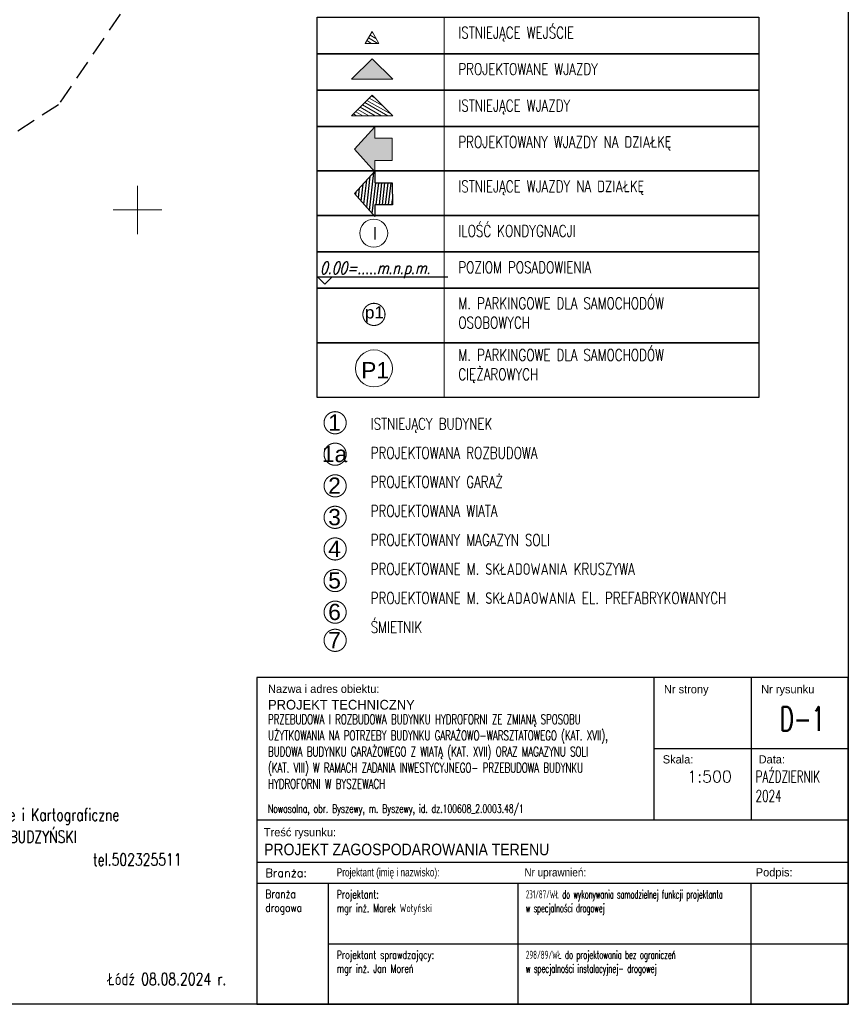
# Model space of a CAD drawing. Header units: centimetres. Extents: x 7405971 to 7406611, y 5745066 to 5745352.
# Tile 3 of 20: x 7406138 to 7406223, y 5745068 to 5745170. Entities that reach past the tile are written whole.
import ezdxf
from ezdxf.enums import TextEntityAlignment as Align

# ---------------------------------------------------------------- set-up
doc = ezdxf.new("R2010")
doc.units = ezdxf.units.CM
doc.header["$LTSCALE"] = 2
doc.header["$MEASUREMENT"] = 0
doc.linetypes.add('0', pattern=[1.5, 1, -0.5])
for name, color, linetype in [('A-OPISY', 70, 'Continuous'), ('final', 7, 'Continuous'), ('MDCP_nowa', 7, 'Continuous'), ('PROJ_RZEDNE', 7, 'Continuous'), ('SIATKA', 7, 'Continuous'), ('zakres', 7, '0')]:
    doc.layers.add(name, color=color, linetype=linetype)
for name, color, linetype, lineweight in [('A-teksty', 7, 'Continuous', 18), ('A-TEXT', 7, 'Continuous', 9), ('A-TEXT-OPIS_500', 7, 'Continuous', 9), ('OPISY', 70, 'Continuous', 18)]:
    doc.layers.add(name, color=color, linetype=linetype, lineweight=lineweight)
doc.layers.add('CKPOM_POWIERZ', color=1, linetype='Continuous', plot=False)
doc.styles.add('ASA_OPIS_500', font='simplex.shx', dxfattribs={"width": 0.6, "height": 125})
doc.styles.add('RomanS', font='romans.shx', dxfattribs={"width": 0.75})
doc.styles.add('STYL_ARIAL', font='simplex', dxfattribs={"width": 0.75, "oblique": 0.1})
doc.styles.add('XREF-KLA-LEGEND$0$STAMP', font='ARIAL.TTF')

# ---------------------------------------------------------------- blocks, each defined once
blk = doc.blocks.new('SS')
blk.add_hatch(color=256).paths.add_polyline_path([(0, 0), (2.08, 2.31), (2.08, 1.12), (3.89, 1.12), (3.89, -1.17), (2.08, -1.17), (2.08, -2.36)])
for p, q in [((0, 0), (2.08, 2.31)), ((2.08, 2.31), (2.08, 1.12)), ((2.08, 1.12), (3.89, 1.12)), ((3.89, 1.12), (3.89, -1.17)), ((2.08, -2.36), (0, 0)), ((3.89, -1.17), (2.08, -1.17)), ((2.08, -1.17), (2.08, -2.36))]:
    blk.add_line(p, q)
blk = doc.blocks.new('A$7E87199A117B')
h = blk.add_hatch()
h.set_pattern_fill('ANSI31', color=256, scale=0.1, angle=340.2163, style=0)
h.set_pattern_definition([(25.2163427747, (-8149700.79815, -3160007.95723), (-0.135266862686, 0.287244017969), [])])
h.paths.add_polyline_path([(0.91, 3.01), (-0.1, 2.39), (-1.05, 3.93), (-3, 2.72), (-2.05, 1.18), (-3.06, 0.56), (0, 0)])
for p, q in [((-3, 2.72), (-1.05, 3.93)), ((-1.05, 3.93), (-0.1, 2.39)), ((-2.05, 1.18), (-3, 2.72)), ((-0.1, 2.39), (0.91, 3.01)), ((0.91, 3.01), (0, 0)), ((-3.06, 0.56), (-2.05, 1.18)), ((0, 0), (-3.06, 0.56))]:
    blk.add_line(p, q)
blk = doc.blocks.new('A$7E8815FB1995')
at = {"layer": 'SIATKA', "color": 7, "lineweight": 18}
for p, q in [((50, -152.5), (50, -147.5)), ((47.5, -150), (52.5, -150))]:
    blk.add_line(p, q, dxfattribs=at)
at = {"layer": 'zakres', "color": 7, "linetype": '0', "lineweight": 25}
for p, q in [((97.09, -57.81), (41.83, -139.14)), ((41.83, -139.14), (-62.97, -207.44))]:
    blk.add_line(p, q, dxfattribs=at)
at = {"layer": 'final', "color": 7, "style": 'STYL_ARIAL', "width": 0.75}
for s, p in [('Usługi Geodezyjne i Kartograficzne', (26.06, -211.86)), ('STANISŁAW BUDZYŃSKI', (29.09, -214.14))]:
    blk.add_text(s, height=1.25, dxfattribs=at).set_placement(p, align=Align.TOP_LEFT)
for s, p in [('tel.502325511', (45.39, -216.5)), ('Łódź 08.08.2024 r.', (46.92, -228.85))]:
    blk.add_text(s, height=1.25, rotation=0.0573, dxfattribs=at).set_placement(p, align=Align.TOP_LEFT)
blk = doc.blocks.new('A$7E89118322837E')
at = {"layer": 'OPISY', "linetype": 'ByBlock', "transparency": 33554687}
h = blk.add_hatch(dxfattribs=at)
h.set_pattern_fill('ANSI31', color=256, scale=0.1, angle=70.3847, style=0)
h.set_pattern_definition([(115.384699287, (-7406002.2947, -5745279.83043), (-0.286845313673, -0.136110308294), [])])
h.paths.add_polyline_path([(-0.13, -1.39), (-1.27, -0.58), (0, 0)])
at = {"layer": 'OPISY', "linetype": 'ByBlock'}
blk.add_lwpolyline([(-1.27, -0.58), (-0.13, -1.39), (0, 0), (-1.27, -0.58)], close=True, dxfattribs=at)

msp = doc.modelspace()

# ---------------------------------------------------------------- hatches: boundary and pattern name
at = {"layer": 'OPISY', "linetype": 'ByBlock', "transparency": 33554687}
msp.add_hatch(color=256, dxfattribs=at).paths.add_polyline_path([(7406172.11825, 5745163.49252), (7406176.36089, 5745163.49252), (7406174.23957, 5745165.61384)])
h = msp.add_hatch(dxfattribs=at)
h.set_pattern_fill('ANSI31', color=256, scale=0.1, angle=105.3340524, style=0)
h.set_pattern_definition([(150.3340524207, (14679153.5676, 896755.4046), (-0.157144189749, -0.275883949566), [])])
h.paths.add_polyline_path([(7406172.11825, 5745159.73108), (7406176.36089, 5745159.73108), (7406174.23957, 5745161.8524)])

# ---------------------------------------------------------------- linework, layer by layer
for p, q in [((7406203.34366, 5745101.70216), (7406203.34366, 5745086.97404)), ((7406213.381, 5745101.70216), (7406213.381, 5745086.97404)), ((7406162.32147, 5745086.97404), (7406223.41834, 5745086.97404)), ((7406162.32147, 5745082.60997), (7406223.41834, 5745082.60997)), ((7406162.32147, 5745080.42794), (7406223.41834, 5745080.42794)), ((7406162.32147, 5745080.42794), (7406223.41834, 5745080.42794)), ((7406169.74038, 5745067.92794), (7406169.74038, 5745080.42794)), ((7406189.30631, 5745067.92794), (7406189.30631, 5745080.42794)), ((7406213.381, 5745067.92794), (7406213.381, 5745080.42794)), ((7406169.74038, 5745074.17794), (7406223.41834, 5745074.17794))]:
    msp.add_line(p, q)
at = {"lineweight": 30}
msp.add_lwpolyline([(7406162.32147, 5745067.92794), (7406223.41834, 5745067.92794), (7406223.41834, 5745101.70216), (7406162.32147, 5745101.70216)], close=True, dxfattribs=at)
msp.add_lwpolyline([(7406223.41834, 5745094.3381), (7406203.34366, 5745094.3381)])
at = {"layer": 'A-OPISY', "color": 7, "linetype": 'Continuous'}
for points in [[(7406168.56807, 5745169.89832), (7406214.17406, 5745169.89832), (7406214.17406, 5745166.13687), (7406168.56807, 5745166.13687)], [(7406168.56807, 5745166.13687), (7406214.17406, 5745166.13687), (7406214.17406, 5745162.37543), (7406168.56807, 5745162.37543)], [(7406168.56807, 5745166.13687), (7406214.17406, 5745166.13687), (7406214.17406, 5745162.37543), (7406168.56807, 5745162.37543)], [(7406168.56807, 5745162.37543), (7406214.17406, 5745162.37543), (7406214.17406, 5745158.61399), (7406168.56807, 5745158.61399)], [(7406168.56807, 5745158.61399), (7406214.17406, 5745158.61399), (7406214.17406, 5745154.0214), (7406168.56807, 5745154.0214)], [(7406168.56807, 5745154.0214), (7406214.17406, 5745154.0214), (7406214.17406, 5745149.4288), (7406168.56807, 5745149.4288)], [(7406168.56807, 5745149.4288), (7406214.17406, 5745149.4288), (7406214.17406, 5745145.66736), (7406168.56807, 5745145.66736)], [(7406168.56807, 5745145.66736), (7406214.17406, 5745145.66736), (7406214.17406, 5745141.90592), (7406168.56807, 5745141.90592)], [(7406168.56807, 5745141.90592), (7406214.17406, 5745141.90592), (7406214.17406, 5745136.26375), (7406168.56807, 5745136.26375)], [(7406168.56807, 5745136.26375), (7406214.17406, 5745136.26375), (7406214.17406, 5745130.62159), (7406168.56807, 5745130.62159)]]:
    msp.add_lwpolyline(points, close=True, dxfattribs=at)
at = {"layer": 'A-TEXT', "color": 7}
for points in [[(7406168.56807, 5745169.89832), (7406181.69141, 5745169.89832), (7406181.69141, 5745166.13687), (7406168.56807, 5745166.13687)], [(7406168.56807, 5745166.13687), (7406181.69141, 5745166.13687), (7406181.69141, 5745162.37543), (7406168.56807, 5745162.37543)], [(7406168.56807, 5745166.13687), (7406181.69141, 5745166.13687), (7406181.69141, 5745162.37543), (7406168.56807, 5745162.37543)], [(7406168.56807, 5745162.37543), (7406181.69141, 5745162.37543), (7406181.69141, 5745158.61399), (7406168.56807, 5745158.61399)], [(7406168.56807, 5745158.61399), (7406181.69141, 5745158.61399), (7406181.69141, 5745154.0214), (7406168.56807, 5745154.0214)], [(7406168.56807, 5745154.0214), (7406181.69141, 5745154.0214), (7406181.69141, 5745149.4288), (7406168.56807, 5745149.4288)], [(7406168.56807, 5745149.4288), (7406181.69141, 5745149.4288), (7406181.69141, 5745145.66736), (7406168.56807, 5745145.66736)], [(7406168.56807, 5745145.66736), (7406181.69141, 5745145.66736), (7406181.69141, 5745141.90592), (7406168.56807, 5745141.90592)], [(7406168.56807, 5745141.90592), (7406181.69141, 5745141.90592), (7406181.69141, 5745136.26375), (7406168.56807, 5745136.26375)], [(7406168.56807, 5745136.26375), (7406181.69141, 5745136.26375), (7406181.69141, 5745130.62159), (7406168.56807, 5745130.62159)]]:
    msp.add_lwpolyline(points, close=True, dxfattribs=at)
at = {"layer": 'A-TEXT', "ltscale": 10, "const_width": 0.10976, "elevation": -10.12}
for points in [[(7406173.74438, 5745138.27773, -1.33748273), (7406175.48874, 5745139.61044, -0.747673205), (7406173.74438, 5745138.27773, -1.33748273)], [(7406169.7309, 5745104.61205, -1.33748273), (7406171.4834, 5745105.93404, -0.747673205), (7406169.7309, 5745104.61205, -1.33748273)]]:
    msp.add_lwpolyline(points, format="xyb", dxfattribs=at)
at = {"layer": 'A-TEXT', "ltscale": 10, "const_width": 0.10976}
for points in [[(7406169.7309, 5745127.08883, -1.33748273), (7406171.4834, 5745128.41082, -0.747673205), (7406169.7309, 5745127.08883, -1.33748273)], [(7406169.7309, 5745123.83752, -1.33748273), (7406171.4834, 5745125.15951, -0.747673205), (7406169.7309, 5745123.83752, -1.33748273)], [(7406169.7309, 5745120.5708, -1.33748273), (7406171.4834, 5745121.89279, -0.747673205), (7406169.7309, 5745120.5708, -1.33748273)], [(7406169.7309, 5745117.31949, -1.33748273), (7406171.4834, 5745118.64148, -0.747673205), (7406169.7309, 5745117.31949, -1.33748273)], [(7406169.7309, 5745114.05277, -1.33748273), (7406171.4834, 5745115.37476, -0.747673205), (7406169.7309, 5745114.05277, -1.33748273)], [(7406169.7309, 5745110.78605, -1.33748273), (7406171.4834, 5745112.10804, -0.747673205), (7406169.7309, 5745110.78605, -1.33748273)], [(7406169.7309, 5745107.51933, -1.33748273), (7406171.4834, 5745108.84132, -0.747673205), (7406169.7309, 5745107.51933, -1.33748273)]]:
    msp.add_lwpolyline(points, format="xyb", dxfattribs=at)
at = {"layer": 'A-TEXT', "ltscale": 4}
msp.add_circle((7406174.40397, 5745147.59522), 1.44271, dxfattribs=at)
at = {"layer": 'A-TEXT-OPIS_500', "color": 3}
msp.add_circle((7406174.42639, 5745133.62417, -10.12), 1.9061, dxfattribs=at)
at = {"layer": 'OPISY', "linetype": 'ByBlock', "elevation": -10.12}
for points in [[(7406176.36089, 5745163.49252), (7406174.23957, 5745165.61384), (7406172.11825, 5745163.49252), (7406176.36089, 5745163.49252)], [(7406176.36089, 5745159.73108), (7406174.23957, 5745161.8524), (7406172.11825, 5745159.73108), (7406176.36089, 5745159.73108)]]:
    msp.add_lwpolyline(points, dxfattribs=at)
at = {"layer": 'OPISY', "linetype": 'ByBlock', "lineweight": 25, "elevation": -10.12}
msp.add_lwpolyline([(7406182.06901, 5745143.0378), (7406168.64141, 5745143.0378), (7406169.34851, 5745142.3307), (7406170.05562, 5745143.0378)], dxfattribs=at)
at = {"layer": 'PROJ_RZEDNE', "color": 7}
msp.add_lwpolyline([(7406223.41834, 5745067.92794), (7405971.4887, 5745067.92794), (7405971.4887, 5745342.2983), (7406223.41834, 5745342.2983)], close=True, dxfattribs=at)

# ---------------------------------------------------------------- block references
at = {"layer": 'A-OPISY', "rotation": 238.243641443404}
msp.add_blockref('A$7E87199A117B', (7406172.42699, 5745151.68389, -10.12), dxfattribs=at)
at = {"layer": 'A-teksty'}
msp.add_blockref('SS', (7406172.42699, 5745156.27649, -10.12), dxfattribs=at)
at = {"layer": 'CKPOM_POWIERZ', "rotation": 35.35273617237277}
msp.add_blockref('A$7E89118322837E', (7406174.22456, 5745168.41187, -10.12), dxfattribs=at)
at = {"layer": 'MDCP_nowa'}
msp.add_blockref('A$7E8815FB1995', (7406100, 5745300), dxfattribs=at)

# ---------------------------------------------------------------- texts
at = {"lineweight": 15, "char_height": 0.85, "width": 63.0010262, "attachment_point": 1, "line_spacing_factor": 1.5, "style": 'RomanS'}
for s, insert in [('\\A1;{\\FIC-Romans;\\W1;Nazwa i adres obiektu:}', (7406163.48209, 5745100.94675)), ('\\A1;{\\FIC-Romans;\\W1;Nr strony}', (7406204.37555, 5745100.90512)), ('\\A1;{\\FIC-Romans;\\W1;Nr rysunku}', (7406214.41289, 5745100.90512)), ('\\A1;{\\FIC-Romans;\\W1;Skala:}', (7406204.25671, 5745093.65926)), ('\\A1;{\\FIC-Romans;\\W1;Data:}', (7406214.15639, 5745093.66336)), ('\\pxt2;{\\W0.68;Nowosolna, obr. Byszewy, m. Byszewy, id. dz.100608_2.0003.48/1}', (7406163.48209, 5745088.57011)), ('\\A1;{\\FIC-Romans;\\W1;Treść rysunku:}', (7406163.05139, 5745086.13329)), ('\\A1;{\\W1;Branża:}', (7406163.20493, 5745081.92972)), ('\\A1;{\\FIC-Romans;\\W0.75;Projektant (imię i nazwisko):}', (7406170.57887, 5745081.99083)), ('\\A1;{\\FIC-Romans;\\W0.9;Nr uprawnień:}', (7406189.9674, 5745081.99083)), ('\\A1;{\\FIC-Romans;\\W1;Podpis:}', (7406213.86415, 5745081.99083)), ('\\A1;\\pxsm1,;{\\W0.8;Branża\\Pdrogowa}', (7406163.20493, 5745079.74768)), ('\\A1;\\pxsm1,;{\\W0.7;Projektant:\\Pmgr inż. Marek Wołyński}', (7406170.57887, 5745079.71217)), ('\\pxsm1,;{\\W0.5;231/87/WŁ do wykonywania samodzielnej funkcji projektanta \\Pw specjalności drogowej}', (7406190.11098, 5745079.71217)), ('\\A1;\\pxsm1,;{\\W0.7;Projektant sprawdzający:\\Pmgr inż. Jan Moreń}', (7406170.57887, 5745073.46217)), ('\\A1;\\pxsm1,;{\\W0.6;298/89/WŁ do projektowania bez ograniczeń \\Pw specjalności instalacyjnej- drogowej}', (7406190.11098, 5745073.46217))]:
    msp.add_mtext(s, dxfattribs=dict(at, insert=insert))
at = {"lineweight": 30, "attachment_point": 1, "line_spacing_factor": 1.5, "style": 'RomanS'}
for s, insert, char_height, width in [('\\A1;{\\Fic-romans.shx;\\W1;PROJEKT TECHNICZNY}', (7406163.48209, 5745099.37972), 1, 63.0010262), ('\\pxsm1,;{\\W0.65;PRZEBUDOWA I ROZBUDOWA BUDYNKU HYDROFORNI ZE ZMIANĄ SPOSOBU \\PUŻYTKOWANIA NA POTRZEBY BUDYNKU GARAŻOWO-WARSZTATOWEGO (KAT. XVII), \\PBUDOWA BUDYNKU GARAŻOWEGO Z WIATĄ (KAT. XVII) ORAZ MAGAZYNU SOLI \\P(KAT. VIII) W RAMACH ZADANIA INWESTYCYJNEGO- PRZEBUDOWA BUDYNKU \\PHYDROFORNI W BYSZEWACH}', (7406163.48209, 5745097.86903), 1, 63.0010262), ('\\pxsm1,qc;\\A1;\\W0.65;D-1', (7406213.84642, 5745098.67215), 2.5, 9.635427), ('\\A1;{\\W1;1:500}', (7406206.77076, 5745092.05808), 1.2, 63.0010262), ('\\A1;\\pxsm1,;{\\W0.65;PAŹDZIERNIK \\P2024}', (7406213.84642, 5745092.05808), 1.2, 63.0010262), ('\\A1;{\\FIC-Romans;\\W0.9;PROJEKT ZAGOSPODAROWANIA TERENU}', (7406163.07965, 5745084.52802), 1.2, 63.0010262)]:
    msp.add_mtext(s, dxfattribs=dict(at, insert=insert, char_height=char_height, width=width))
at = {"layer": 'A-OPISY', "color": 7, "linetype": 'Continuous', "char_height": 1.2, "width": 68.7839043, "attachment_point": 1, "rotation": 360, "style": 'RomanS'}
for s, insert in [('ISTNIEJĄCE WEJŚCIE', (7406183.13618, 5745168.90133)), ('PROJEKTOWANE WJAZDY', (7406183.13618, 5745165.13989)), ('ISTNIEJĄCE WJAZDY', (7406183.13618, 5745161.37845)), ('PROJEKTOWANY WJAZDY NA DZIAŁKĘ', (7406183.13618, 5745157.617)), ('ISTNIEJĄCE WJAZDY NA DZIAŁKĘ', (7406183.13618, 5745153.02441)), ('ILOŚĆ KONDYGNACJI', (7406183.13618, 5745148.43181)), ('POZIOM POSADOWIENIA', (7406183.13618, 5745144.67037)), ('\\pxi-3,l3,t3;M. PARKINGOWE DLA SAMOCHODÓW\\P\\pxi-3,l3,t3;OSOBOWYCH', (7406183.13618, 5745140.94088)), ('\\pxi-3,l3,t3;M. PARKINGOWE DLA SAMOCHODÓW \\P\\pxi-3,l3,t3;CIĘŻAROWYCH', (7406183.13618, 5745135.61124)), ('\\pxi-3,l3,sm1.5,,t3;ISTNIEJĄCY BUDYNEK\\P\\pxi-3,l3,t3;PROJEKTOWANA ROZBUDOWA\\P\\pxi-3,l3,t3;PROJEKTOWANY GARAŻ\\P\\pxi-3,l3,t3;PROJEKTOWANA WIATA\\P\\pxi-3,l3,t3;PROJEKTOWANY MAGAZYN SOLI\\P\\pxi-3,l3,t3;PROJEKTOWANE M. SKŁADOWANIA KRUSZYWA\\P\\pxi-3,l3,t3;PROJEKTOWANE M. SKŁADAOWANIA EL. PREFABRYKOWANYCH\\P\\pxi-3,l3,t3;ŚMIETNIK', (7406174.08349, 5745128.49523, -10.12))]:
    msp.add_mtext(s, dxfattribs=dict(at, insert=insert))
at = {"layer": 'A-TEXT', "ltscale": 8, "style": 'XREF-KLA-LEGEND$0$STAMP'}
msp.add_text('p1', height=1.26, rotation=0.3513361, dxfattribs=at).set_placement((7406174.47222, 5745139.41096, -10.12), align=Align.MIDDLE_CENTER)
at = {"layer": 'A-TEXT', "ltscale": 10, "style": 'XREF-KLA-LEGEND$0$STAMP'}
for s, p in [('1', (7406170.35114, 5745128.03172)), ('1a', (7406170.35114, 5745124.78041)), ('2', (7406170.35114, 5745121.51368)), ('3', (7406170.35114, 5745118.26237)), ('4', (7406170.35114, 5745114.99565)), ('5', (7406170.35114, 5745111.72893)), ('6', (7406170.35114, 5745108.46221)), ('7', (7406170.35114, 5745105.55494, -10.12))]:
    msp.add_text(s, height=1.68, dxfattribs=at).set_placement(p, align=Align.MIDDLE_CENTER)
at = {"layer": 'A-TEXT-OPIS_500', "style": 'ASA_OPIS_500', "width": 0.8}
msp.add_text('I', height=1.25, dxfattribs=at).set_placement((7406174.35648, 5745146.95701))
at = {"layer": 'A-TEXT-OPIS_500', "ltscale": 10, "style": 'XREF-KLA-LEGEND$0$STAMP'}
msp.add_text('P1', height=1.68, dxfattribs=at).set_placement((7406174.54245, 5745133.43782, -10.12), align=Align.MIDDLE_CENTER)
at = {"layer": 'OPISY', "linetype": 'ByBlock', "insert": (7406168.8387, 5745144.62324, -10.12), "char_height": 1.25, "width": 6.041655, "attachment_point": 1, "rotation": 0.020929, "style": 'RomanS'}
msp.add_mtext('\\pxsm1,;{\\Q15;0.00=.....m.n.p.m.}', dxfattribs=at)

doc.saveas('drawing.dxf')
